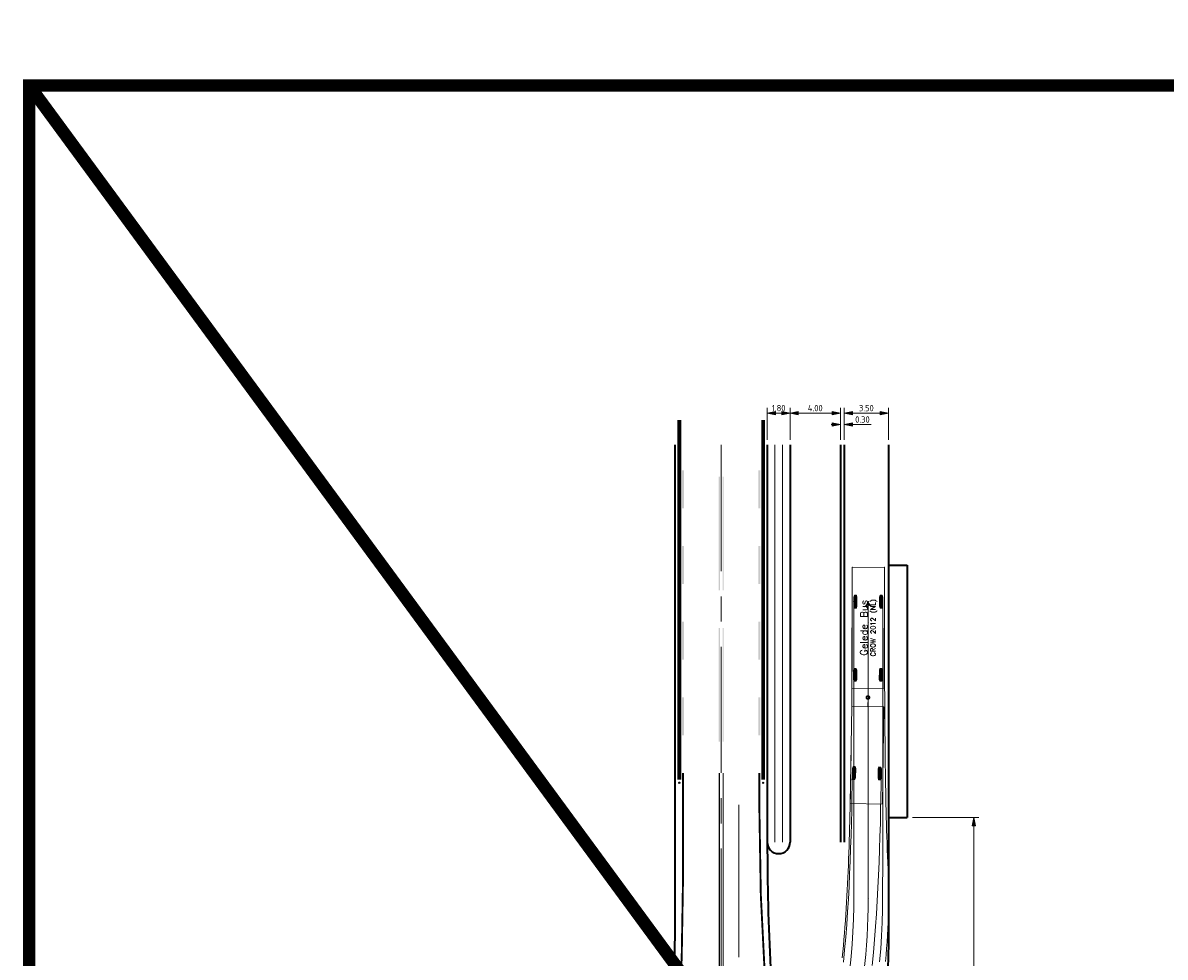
# Model space of a CAD drawing. Header units: metres. Extents: x -699 to 2316, y -1199 to 781.
# Tile 88 of 256: x 951 to 1042, y -535 to -461. Entities that reach past the tile are written whole.
import ezdxf
from ezdxf.enums import TextEntityAlignment as Align

# ---------------------------------------------------------------- set-up
doc = ezdxf.new("R2010")
doc.units = ezdxf.units.M
doc.header["$PDMODE"] = 1
doc.linetypes.add('AM-AS', pattern=[16, 10, -2, 2, -2])
doc.linetypes.add('VW-1-1_STREEP', pattern=[2, 1, -1])
for name, color, linetype, lineweight in [('B-WE-AM-AS-G', 10, 'AM-AS', 18), ('N-WA-IE-MEUBILAIR_WEGMEUBILAIR-S', 7, 'Continuous', 25), ('N-WE-VH-KANTSTROOKVERRUWING-G', 251, 'VW-1-1_STREEP', 18), ('N-WE-VH-KANTVERHARDING-G', 210, 'Continuous', 35), ('N-WE-VW-MARKERING_LANGS_STREEP_DOORGETROKKEN_010-G', 7, 'Continuous', 13), ('N-WE-VW-MARKERING_LANGS_STREEP_DOORGETROKKEN_015-G', 7, 'Continuous', 13), ('X-XX-RC-RIJLIJN', 2, 'Continuous', 5)]:
    doc.layers.add(name, color=color, linetype=linetype, lineweight=lineweight)
doc.layers.add('X-XX-AL-TEKENBLAD_HULPLIJN-G', color=4, linetype='Continuous', lineweight=18, plot=False)
doc.styles.add('NLCS-ISO', font='NLCS-ISO.ttf')
doc.styles.add('NLCS-ISO Standaard', font='NLCS-ISO.ttf')
doc.styles.add('TSText', font='txt.shx')
doc.dimstyles.new('NLCS-M200-T25-Pijl', dxfattribs={"dimtxt": 0.5, "dimasz": 0.375, "dimexe": 0.4, "dimexo": 0.4, "dimgap": 0.14, "dimtad": 1, "dimlfac": -1, "dimzin": 0, "dimdsep": 46, "dimtxsty": 'NLCS-ISO Standaard', "dimblk": 'Pijl', "dimblk1": 'Pijl', "dimblk2": 'Pijl', "dimcen": 2.5, "dimdle": 2, "dimclrd": 256, "dimclre": 256, "dimclrt": 256, "dimadec": 0, "dimazin": 0, "dimtfac": 1, "dimtofl": 0, "dimtmove": 0, "dimatfit": 3, "dimldrblk": 'Pijl', "dimfxl": 1, "dimtolj": 1, "dimtzin": 0, "dimlwd": 18, "dimlwe": 18, "dimarcsym": 0})

# ---------------------------------------------------------------- blocks, each defined once
blk = doc.blocks.new('SIE-WEG_GLASBOLREFLECTOR-SO')
for p, q in [((-0.38, 0), (-0.2, 0)), ((-0.14, 0.14), (-0.26, 0.26)), ((0, 0.2), (0, 0.37)), ((0.14, 0.14), (0.27, 0.26)), ((0.2, 0), (0.37, 0)), ((-0.26, -0.27), (-0.14, -0.14)), ((0, -0.38), (0, -0.2)), ((0.27, -0.27), (0.14, -0.14))]:
    blk.add_line(p, q)
for radius in [0.375, 0.2]:
    blk.add_circle((0, 0), radius)
blk = doc.blocks.new('glasbol')
at = {"layer": 'N-WA-IE-MEUBILAIR_WEGMEUBILAIR-S'}
blk.add_blockref('SIE-WEG_GLASBOLREFLECTOR-SO', (0, 0), dxfattribs=at)
blk = doc.blocks.new('NLCS_Rotondepoot_7.3_R18_1fo')
at = {"layer": 'B-WE-AM-AS-G'}
blk.add_lwpolyline([(-97.279, 0), (0, 0)], dxfattribs=at)
at = {"layer": 'N-WE-VH-KANTSTROOKVERRUWING-G', "ltscale": 0.7, "const_width": 0.3}
for points in [[(-70.747, 3.325), (-99.26, 3.325)], [(-70.747, -3.325), (-99.26, -3.325)]]:
    blk.add_lwpolyline(points, dxfattribs=at)
at = {"layer": 'N-WE-VH-KANTVERHARDING-G'}
blk.add_lwpolyline([(-97.279, 3.65), (-65.782, 3.65, 0.024922), (-45.881, 4.643), (-34.788, 5.752, -0.024922), (-29.813, 6), (-25.456, 6, 0.223888), (-13.885, 11.455, -0.02391), (-12.728, 12.728)], format="xyb", dxfattribs=at)
blk.add_lwpolyline([(-65.77, 3.025), (-65.77, 3.025)], close=True, dxfattribs=at)
at = {"layer": 'N-WE-VH-KANTVERHARDING-G', "flags": 128}
blk.add_lwpolyline([(-12.728, -12.728, -0.040665), (-14.62, -10.5, 0.241531), (-24.367, -5.5), (-29.788, -5.5, -0.024922), (-34.763, -5.252), (-40.856, -4.643, 0.024922), (-60.757, -3.65), (-97.279, -3.65)], format="xyb", dxfattribs=at)
at = {"layer": 'N-WE-VW-MARKERING_LANGS_STREEP_DOORGETROKKEN_010-G'}
for points in [[(-94.763, 0.2), (-85.763, 0.2), (-94.763, 0.1), (-85.763, 0.1)], [(-82.763, 0.2), (-73.763, 0.2), (-82.763, 0.1), (-73.763, 0.1)], [(-94.763, -0.2), (-85.763, -0.2), (-94.763, -0.1), (-85.763, -0.1)], [(-82.763, -0.2), (-73.763, -0.2), (-82.763, -0.1), (-73.763, -0.1)]]:
    blk.add_solid(points, dxfattribs=at)
at = {"layer": 'N-WE-VW-MARKERING_LANGS_STREEP_DOORGETROKKEN_015-G', "const_width": 0.15}
blk.add_lwpolyline([(-71.263, 3.025), (-68.263, 3.025, 0.024922), (-48.363, 4.018), (-34.751, 5.379, -0.024922), (-29.813, 5.625), (-25.456, 5.625, 0.223888), (-13.596, 11.216, -0.02391), (-12.463, 12.463)], format="xyb", dxfattribs=at)
at = {"layer": 'N-WE-VW-MARKERING_LANGS_STREEP_DOORGETROKKEN_015-G', "const_width": 0.1}
for points in [[(-71.263, 0.15), (-49.1, 0.15)], [(-71.263, -0.15), (-49.1, -0.15)]]:
    blk.add_lwpolyline(points, dxfattribs=at)
at = {"layer": 'N-WE-VW-MARKERING_LANGS_STREEP_DOORGETROKKEN_015-G', "const_width": 0.15, "flags": 128}
blk.add_lwpolyline([(-12.463, -12.463, -0.040665), (-14.316, -10.281, 0.241531), (-24.367, -5.125), (-29.788, -5.125, -0.024922), (-34.726, -4.879), (-43.338, -4.018, 0.024922), (-63.238, -3.025), (-71.263, -3.025)], format="xyb", dxfattribs=at)
at = {"layer": 'N-WE-VW-MARKERING_LANGS_STREEP_DOORGETROKKEN_015-G'}
for points in [[(-95.263, 3.1), (-92.263, 3.1), (-95.263, 2.95), (-92.263, 2.95)], [(-89.263, 3.1), (-86.263, 3.1), (-89.263, 2.95), (-86.263, 2.95)], [(-83.263, 3.1), (-80.263, 3.1), (-83.263, 2.95), (-80.263, 2.95)], [(-77.263, 3.1), (-74.263, 3.1), (-77.263, 2.95), (-74.263, 2.95)], [(-95.263, -3.1), (-92.263, -3.1), (-95.263, -2.95), (-92.263, -2.95)], [(-89.263, -3.1), (-86.263, -3.1), (-89.263, -2.95), (-86.263, -2.95)], [(-83.263, -3.1), (-80.263, -3.1), (-83.263, -2.95), (-80.263, -2.95)], [(-77.263, -3.1), (-74.263, -3.1), (-77.263, -2.95), (-74.263, -2.95)]]:
    blk.add_solid(points, dxfattribs=at)
at = {"layer": 'N-WA-IE-MEUBILAIR_WEGMEUBILAIR-S', "xscale": 0.1333333, "yscale": 0.1333333, "zscale": 0.1333333, "rotation": 179.8276844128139}
for p in [(-70.497, 3.325), (-70.498, -3.325)]:
    blk.add_blockref('glasbol', p, dxfattribs=at)
blk = doc.blocks.new('Pijl')
h = blk.add_hatch(color=256)
h.paths.add_polyline_path([(0, 0), (-1.75, 0.35), (-1.75, 0)])
h.paths.add_polyline_path([(-1.75, 0), (-1.75, -0.35), (0, 0)])
for p, q in [((-1.9, 0), (0, 0)), ((0, 0), (-1.75, 0.35)), ((-1.75, 0.35), (-1.75, -0.35)), ((0, 0), (-1.75, -0.35))]:
    blk.add_line(p, q)
blk = doc.blocks.new('*D1071')
at = {"layer": 'Defpoints', "color": 0, "transparency": 16777216}
for p in [(1021.359, -523.997), (1006.609, -591.751), (1026.628, -591.751)]:
    blk.add_point(p, dxfattribs=at)
at = {"layer": 'X-XX-AL-TEKENBLAD_HULPLIJN-G', "lineweight": 18, "transparency": 16777216}
for p, q in [((1021.759, -523.997), (1027.028, -523.997)), ((1026.628, -524.372), (1026.628, -591.376)), ((1007.009, -591.751), (1027.028, -591.751))]:
    blk.add_line(p, q, dxfattribs=at)
at = {"layer": 'X-XX-AL-TEKENBLAD_HULPLIJN-G', "lineweight": 18, "transparency": 16777216, "xscale": 0.375, "yscale": 0.375, "zscale": 0.375}
for p, rotation in [((1026.628, -523.997), 90), ((1026.628, -591.751), 270)]:
    blk.add_blockref('Pijl', p, dxfattribs=dict(at, rotation=rotation))
at = {"layer": 'X-XX-AL-TEKENBLAD_HULPLIJN-G', "transparency": 16777216, "insert": (1026.238, -557.874), "char_height": 0.5, "attachment_point": 5, "rotation": 90, "style": 'NLCS-ISO Standaard'}
blk.add_mtext('\\A1;67.75', dxfattribs=at)
blk = doc.blocks.new('*U1074')
at = {"layer": 'X-XX-AL-TEKENBLAD_HULPLIJN-G', "color": 2, "linetype": 'Continuous', "ltscale": 1.524}
blk.add_circle((0, 0), 0.0127, dxfattribs=at)
blk = doc.blocks.new('*U1076')
at = {"layer": 'X-XX-AL-TEKENBLAD_HULPLIJN-G', "color": 2, "linetype": 'Continuous', "ltscale": 1.524}
blk.add_circle((0, 0), 0.0127, dxfattribs=at)
blk = doc.blocks.new('*U1078')
at = {"layer": 'X-XX-AL-TEKENBLAD_HULPLIJN-G', "color": 5, "linetype": 'Continuous', "ltscale": 1.524}
blk.add_circle((0, 0), 0.0127, dxfattribs=at)
blk = doc.blocks.new('*U1080')
at = {"layer": 'X-XX-AL-TEKENBLAD_HULPLIJN-G', "color": 5, "linetype": 'Continuous', "ltscale": 1.524}
blk.add_circle((0, 0), 0.0127, dxfattribs=at)
blk = doc.blocks.new('*U1086')
at = {"layer": 'X-XX-AL-TEKENBLAD_HULPLIJN-G', "color": 3, "linetype": 'Continuous', "ltscale": 1.524}
blk.add_circle((0, 0), 0.0127, dxfattribs=at)
blk = doc.blocks.new('*U1088')
at = {"layer": 'X-XX-AL-TEKENBLAD_HULPLIJN-G', "color": 3, "linetype": 'Continuous', "ltscale": 1.524}
blk.add_circle((0, 0), 0.0127, dxfattribs=at)
blk = doc.blocks.new('*U1094')
at = {"layer": 'X-XX-AL-TEKENBLAD_HULPLIJN-G', "color": 2, "linetype": 'Continuous', "ltscale": 1.524}
for p, q in [((-5.492, 1.08375), (-6.508, 1.08375)), ((-5.492, 1.02), (-6.508, 1.02)), ((-5.492, 0.95625), (-6.508, 0.95625)), ((-5.492, -0.95625), (-6.508, -0.95625)), ((-5.492, -1.02), (-6.508, -1.02)), ((-5.492, -1.08375), (-6.508, -1.08375))]:
    blk.add_line(p, q, dxfattribs=at)
at = {"layer": 'X-XX-AL-TEKENBLAD_HULPLIJN-G', "color": 7, "linetype": 'Continuous', "ltscale": 1.524}
blk.add_line((0, 0), (-0.73, 0), dxfattribs=at)
at = {"layer": 'X-XX-AL-TEKENBLAD_HULPLIJN-G', "color": 7, "linetype": 'Continuous', "lineweight": 0, "ltscale": 1.524}
blk.add_lwpolyline([(-0.73, 1.275), (-8.43, 1.275), (-8.43, -1.275), (-0.73, -1.275), (-0.73, 1.275), (-0.73, 1.275)], close=True, dxfattribs=at)
at = {"layer": 'X-XX-AL-TEKENBLAD_HULPLIJN-G', "color": 7, "linetype": 'Continuous', "ltscale": 1.524, "flags": 128}
for points in [[(-5.492, 1.09956), (-5.492, 0.94044), (-5.63424, 0.8925), (-6.36576, 0.8925), (-6.508, 0.94044), (-6.508, 1.09956), (-6.36576, 1.1475), (-5.63424, 1.1475)], [(-5.492, -0.94044), (-5.492, -1.09956), (-5.63424, -1.1475), (-6.36576, -1.1475), (-6.508, -1.09956), (-6.508, -0.94044), (-6.36576, -0.8925), (-5.63424, -0.8925)]]:
    blk.add_lwpolyline(points, close=True, dxfattribs=at)
at = {"layer": 'X-XX-AL-TEKENBLAD_HULPLIJN-G', "color": 7, "linetype": 'Continuous', "ltscale": 1.524}
blk.add_circle((0, 0), 0.153, dxfattribs=at)
blk = doc.blocks.new('*U1095')
at = {"layer": 'X-XX-AL-TEKENBLAD_HULPLIJN-G', "color": 2, "linetype": 'Continuous', "ltscale": 1.524}
for p, q in [((-8.012, 1.08375), (-9.028, 1.08375)), ((-8.012, 1.02), (-9.028, 1.02)), ((-8.012, 0.95625), (-9.028, 0.95625)), ((-8.012, -0.95625), (-9.028, -0.95625)), ((-8.012, -1.02), (-9.028, -1.02)), ((-8.012, -1.08375), (-9.028, -1.08375))]:
    blk.add_line(p, q, dxfattribs=at)
at = {"layer": 'X-XX-AL-TEKENBLAD_HULPLIJN-G', "color": 7, "linetype": 'Continuous', "ltscale": 1.524}
blk.add_line((-9.59, 0), (-10.32, 0), dxfattribs=at)
at = {"layer": 'X-XX-AL-TEKENBLAD_HULPLIJN-G', "color": 7, "linetype": 'Continuous', "lineweight": 0, "ltscale": 1.524}
blk.add_lwpolyline([(0, 1.275), (-9.59, 1.275), (-9.59, -1.275), (0, -1.275), (0, 1.275), (0, 1.275)], close=True, dxfattribs=at)
at = {"layer": 'X-XX-AL-TEKENBLAD_HULPLIJN-G', "color": 7, "linetype": 'Continuous', "ltscale": 1.524, "flags": 128}
for points in [[(-8.012, 1.09956), (-8.012, 0.94044), (-8.15424, 0.8925), (-8.88576, 0.8925), (-9.028, 0.94044), (-9.028, 1.09956), (-8.88576, 1.1475), (-8.15424, 1.1475)], [(-8.012, -0.94044), (-8.012, -1.09956), (-8.15424, -1.1475), (-8.88576, -1.1475), (-9.028, -1.09956), (-9.028, -0.94044), (-8.88576, -0.8925), (-8.15424, -0.8925)]]:
    blk.add_lwpolyline(points, close=True, dxfattribs=at)
at = {"layer": 'X-XX-AL-TEKENBLAD_HULPLIJN-G', "color": 7, "linetype": 'Continuous', "ltscale": 1.524}
blk.add_circle((-10.32, 0), 0.1016, dxfattribs=at)
blk = doc.blocks.new('*U1093')
at = {"layer": 'X-XX-AL-TEKENBLAD_HULPLIJN-G', "color": 2, "linetype": 'Continuous', "ltscale": 1.524}
for p, q in [((-1.084, 0.51), (-1.084, -0.506)), ((-1.02, 0.51), (-1.02, -0.506)), ((-0.956, 0.51), (-0.956, -0.506)), ((0.956, 0.506), (0.956, -0.51)), ((1.02, 0.506), (1.02, -0.51)), ((1.084, 0.506), (1.084, -0.51))]:
    blk.add_line(p, q, dxfattribs=at)
at = {"layer": 'X-XX-AL-TEKENBLAD_HULPLIJN-G', "color": 7, "linetype": 'Continuous', "ltscale": 1.524, "flags": 128}
for points in [[(-1.1, 0.51), (-0.94, 0.51), (-0.892, 0.368), (-0.892, -0.364), (-0.94, -0.506), (-1.1, -0.506), (-1.147, -0.364), (-1.147, 0.368)], [(0.94, 0.506), (1.1, 0.506), (1.147, 0.364), (1.147, -0.368), (1.1, -0.51), (0.94, -0.51), (0.892, -0.368), (0.892, 0.364)]]:
    blk.add_lwpolyline(points, close=True, dxfattribs=at)
at = {"layer": 'X-XX-AL-TEKENBLAD_HULPLIJN-G'}
for name, p, rotation in [('*U1095', (0.005, 2.72), 89.88670119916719), ('*U1094', (-0.015, -7.6), 89.12287143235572)]:
    blk.add_blockref(name, p, dxfattribs=dict(at, rotation=rotation))
at = {"layer": 'X-XX-AL-TEKENBLAD_HULPLIJN-G', "color": 4, "style": 'TSText'}
for s, height, p in [('Gelede Bus', 0.5737, (-0.337, -2.074)), ('CROW 2012 (NL)', 0.3825, (0.38, -2.076)), ('(c) 2015 Transoft Solutions, Inc. All rights reserved.', 0.02295, (-0.004, -2.075))]:
    blk.add_text(s, height=height, rotation=89.8867, dxfattribs=at).set_placement(p, align=Align.MIDDLE_CENTER)
blk = doc.blocks.new('*U1105')
at = {"layer": 'X-XX-AL-TEKENBLAD_HULPLIJN-G', "color": 6, "linetype": 'Continuous', "ltscale": 1.524}
blk.add_circle((0, 0), 0.0127, dxfattribs=at)
blk = doc.blocks.new('*U1106')
at = {"layer": 'X-XX-AL-TEKENBLAD_HULPLIJN-G', "color": 6, "linetype": 'Continuous', "ltscale": 1.524}
blk.add_circle((0, 0), 0.0127, dxfattribs=at)
blk = doc.blocks.new('*U1107')
at = {"layer": 'X-XX-AL-TEKENBLAD_HULPLIJN-G', "color": 6, "linetype": 'Continuous', "ltscale": 1.524}
blk.add_circle((0, 0), 0.0127, dxfattribs=at)
blk = doc.blocks.new('*U1108')
at = {"layer": 'X-XX-AL-TEKENBLAD_HULPLIJN-G'}
blk.add_hatch(color=4, dxfattribs=at).paths.add_polyline_path([(0, 0), (-0.349, -0.455), (0, -0.287), (0.349, -0.455)])
blk = doc.blocks.new('*U1072')
at = {"layer": 'X-XX-AL-TEKENBLAD_HULPLIJN-G', "color": 3, "linetype": 'Continuous', "ltscale": 1.524, "flags": 128}
for points in [[(1016.196, -535.136), (1016.244, -534.646), (1016.29, -534.156), (1016.332, -533.666), (1016.373, -533.176), (1016.411, -532.686), (1016.446, -532.196), (1016.48, -531.706), (1016.512, -531.216), (1016.542, -530.726), (1016.57, -530.235), (1016.596, -529.745), (1016.621, -529.255), (1016.645, -528.764), (1016.666, -528.274), (1016.687, -527.783), (1016.706, -527.292), (1016.725, -526.798), (1016.742, -526.303), (1016.758, -525.807), (1016.773, -525.31), (1016.787, -524.811), (1016.8, -524.312), (1016.813, -523.812), (1016.824, -523.311), (1016.835, -522.809), (1016.845, -522.307), (1016.855, -521.804), (1016.864, -521.301), (1016.872, -520.797), (1016.88, -520.293), (1016.887, -519.789), (1016.895, -519.284), (1016.903, -518.779), (1016.911, -518.273), (1016.918, -517.768), (1016.926, -517.262), (1016.934, -516.756), (1016.942, -516.249), (1016.949, -515.743), (1016.957, -515.236), (1016.967, -514.73), (1016.969, -514.223), (1016.97, -513.716), (1016.971, -513.208), (1016.972, -512.701), (1016.973, -512.194), (1016.974, -511.686), (1016.975, -511.179), (1016.976, -510.671), (1016.977, -510.164), (1016.978, -509.656), (1016.979, -509.148), (1016.98, -508.64), (1016.981, -508.133), (1016.982, -507.625), (1016.983, -507.117), (1016.984, -506.609), (1016.985, -506.101), (1016.986, -505.593), (1016.987, -505.085), (1016.988, -504.577), (1016.989, -504.171)], [(1019.617, -535.419), (1019.669, -534.901), (1019.715, -534.383), (1019.755, -533.863), (1019.79, -533.343), (1019.819, -532.822), (1019.843, -532.301), (1019.861, -531.78), (1019.874, -531.258), (1019.882, -530.736), (1019.884, -530.214), (1019.88, -529.691), (1019.871, -529.169), (1019.857, -528.647), (1019.837, -528.124), (1019.813, -527.602), (1019.791, -527.08), (1019.77, -526.559), (1019.751, -526.04), (1019.733, -525.522), (1019.717, -525.004), (1019.702, -524.488), (1019.688, -523.972), (1019.675, -523.457), (1019.664, -522.942), (1019.653, -522.428), (1019.643, -521.915), (1019.634, -521.402), (1019.626, -520.89), (1019.618, -520.377), (1019.611, -519.866), (1019.605, -519.354), (1019.599, -518.843), (1019.593, -518.332), (1019.589, -517.821), (1019.584, -517.311), (1019.58, -516.8), (1019.576, -516.29), (1019.572, -515.78), (1019.569, -515.27), (1019.566, -514.761), (1019.564, -514.251), (1019.561, -513.742), (1019.559, -513.232), (1019.557, -512.723), (1019.555, -512.214), (1019.553, -511.705), (1019.551, -511.196), (1019.55, -510.687), (1019.549, -510.178), (1019.547, -509.669), (1019.546, -509.16), (1019.545, -508.651), (1019.544, -508.143), (1019.543, -507.634), (1019.543, -507.125), (1019.542, -506.617), (1019.541, -506.108), (1019.54, -505.599), (1019.54, -505.091), (1019.539, -504.582), (1019.539, -504.176)]]:
    blk.add_lwpolyline(points, dxfattribs=at)
at = {"layer": 'X-XX-AL-TEKENBLAD_HULPLIJN-G', "color": 2, "linetype": 'Continuous', "ltscale": 1.524, "flags": 128}
for points in [[(1019.16, -535.438), (1019.25, -534.406), (1019.319, -533.373), (1019.367, -532.338), (1019.394, -531.302), (1019.401, -530.266), (1019.403, -529.235), (1019.404, -528.206), (1019.404, -527.178), (1019.405, -526.153), (1019.405, -525.129), (1019.406, -524.106), (1019.406, -523.084), (1019.406, -522.063), (1019.406, -521.043), (1019.406, -520.023), (1019.406, -519.004), (1019.406, -517.985), (1019.406, -516.967), (1019.406, -515.949), (1019.406, -514.931), (1019.406, -513.913), (1019.406, -512.896), (1019.406, -511.878), (1019.406, -510.861), (1019.406, -509.844), (1019.406, -508.827), (1019.406, -507.81), (1019.406, -506.895)], [(1016.8, -536.024), (1016.903, -535.036), (1016.986, -534.047), (1017.048, -533.056), (1017.091, -532.065), (1017.113, -531.073), (1017.116, -530.078), (1017.115, -529.077), (1017.114, -528.073), (1017.113, -527.067), (1017.112, -526.059), (1017.112, -525.05), (1017.112, -524.039), (1017.112, -523.028), (1017.111, -522.016), (1017.111, -521.003), (1017.111, -519.99), (1017.111, -518.976), (1017.111, -517.962), (1017.111, -516.947), (1017.111, -515.932), (1017.111, -514.917), (1017.111, -513.901), (1017.111, -512.886), (1017.111, -511.87), (1017.111, -510.854), (1017.111, -509.838), (1017.111, -508.822), (1017.111, -507.806), (1017.111, -506.891)]]:
    blk.add_lwpolyline(points, dxfattribs=at)
at = {"layer": 'X-XX-AL-TEKENBLAD_HULPLIJN-G', "color": 5, "linetype": 'Continuous', "ltscale": 1.524, "flags": 128}
for points in [[(1018.571, -535.724), (1018.672, -534.702), (1018.762, -533.68), (1018.842, -532.657), (1018.913, -531.635), (1018.975, -530.612), (1019.03, -529.59), (1019.078, -528.569), (1019.121, -527.547), (1019.158, -526.526), (1019.191, -525.506), (1019.219, -524.486), (1019.244, -523.466), (1019.265, -522.446), (1019.284, -521.427), (1019.299, -520.51)], [(1016.289, -535.484), (1016.387, -534.488), (1016.475, -533.489), (1016.553, -532.488), (1016.623, -531.485), (1016.684, -530.48), (1016.738, -529.474), (1016.786, -528.466), (1016.828, -527.458), (1016.864, -526.448), (1016.897, -525.437), (1016.925, -524.425), (1016.949, -523.413), (1016.971, -522.4), (1016.99, -521.387), (1017.004, -520.475)]]:
    blk.add_lwpolyline(points, dxfattribs=at)
at = {"layer": 'X-XX-AL-TEKENBLAD_HULPLIJN-G'}
for name, p in [('*U1093', (1018.259, -506.893)), ('*U1086', (1016.989, -504.171)), ('*U1088', (1019.539, -504.176)), ('*U1074', (1017.111, -506.891)), ('*U1108', (1018.259, -506.893)), ('*U1076', (1019.406, -506.895)), ('*U1078', (1017.004, -520.475)), ('*U1080', (1019.299, -520.51))]:
    blk.add_blockref(name, p, dxfattribs=at)
for name, p, rotation in [('*U1107', (1018.259, -506.893), 89.99999999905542), ('*U1105', (1018.259, -530.477), 89.99999999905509), ('*U1106', (1018.259, -530.477), 89.99999999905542)]:
    blk.add_blockref(name, p, dxfattribs=dict(at, rotation=rotation))
blk = doc.blocks.new('*D1109')
at = {"layer": 'Defpoints', "color": 0, "transparency": 16777216}
for p in [(1012.059, -491.937), (1010.259, -494.472), (1012.059, -494.472)]:
    blk.add_point(p, dxfattribs=at)
at = {"layer": 'X-XX-AL-TEKENBLAD_HULPLIJN-G', "lineweight": 18, "transparency": 16777216}
for p, q in [((1010.259, -494.072), (1010.259, -491.537)), ((1012.059, -494.072), (1012.059, -491.537)), ((1010.634, -491.937), (1011.684, -491.937))]:
    blk.add_line(p, q, dxfattribs=at)
at = {"layer": 'X-XX-AL-TEKENBLAD_HULPLIJN-G', "lineweight": 18, "transparency": 16777216, "xscale": 0.375, "yscale": 0.375, "zscale": 0.375, "rotation": 180}
blk.add_blockref('Pijl', (1010.259, -491.937), dxfattribs=at)
at = {"layer": 'X-XX-AL-TEKENBLAD_HULPLIJN-G', "lineweight": 18, "transparency": 16777216, "xscale": 0.375, "yscale": 0.375, "zscale": 0.375}
blk.add_blockref('Pijl', (1012.059, -491.937), dxfattribs=at)
at = {"layer": 'X-XX-AL-TEKENBLAD_HULPLIJN-G', "transparency": 16777216, "insert": (1011.159, -491.547), "char_height": 0.5, "attachment_point": 5, "style": 'NLCS-ISO Standaard'}
blk.add_mtext('\\A1;1.80', dxfattribs=at)
blk = doc.blocks.new('*D1110')
at = {"layer": 'Defpoints', "color": 0, "transparency": 16777216}
for p in [(1012.059, -491.937), (1012.059, -494.472), (1016.059, -494.472)]:
    blk.add_point(p, dxfattribs=at)
at = {"layer": 'X-XX-AL-TEKENBLAD_HULPLIJN-G', "lineweight": 18, "transparency": 16777216}
for p, q in [((1012.059, -494.072), (1012.059, -491.537)), ((1016.059, -494.072), (1016.059, -491.537)), ((1015.684, -491.937), (1012.434, -491.937))]:
    blk.add_line(p, q, dxfattribs=at)
at = {"layer": 'X-XX-AL-TEKENBLAD_HULPLIJN-G', "lineweight": 18, "transparency": 16777216, "xscale": 0.375, "yscale": 0.375, "zscale": 0.375}
for p, rotation in [((1012.059, -491.937), 179.9999999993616), ((1016.059, -491.937), 359.9999999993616)]:
    blk.add_blockref('Pijl', p, dxfattribs=dict(at, rotation=rotation))
at = {"layer": 'X-XX-AL-TEKENBLAD_HULPLIJN-G', "transparency": 16777216, "insert": (1014.059, -491.547), "char_height": 0.5, "attachment_point": 5, "style": 'NLCS-ISO Standaard'}
blk.add_mtext('\\A1;4.00', dxfattribs=at)
blk = doc.blocks.new('*D1111')
at = {"layer": 'Defpoints', "color": 0, "transparency": 16777216}
for p in [(1019.859, -491.937), (1016.359, -494.472), (1019.859, -494.472)]:
    blk.add_point(p, dxfattribs=at)
at = {"layer": 'X-XX-AL-TEKENBLAD_HULPLIJN-G', "lineweight": 18, "transparency": 16777216}
for p, q in [((1016.359, -494.072), (1016.359, -491.537)), ((1019.859, -494.072), (1019.859, -491.537)), ((1016.734, -491.937), (1019.484, -491.937))]:
    blk.add_line(p, q, dxfattribs=at)
at = {"layer": 'X-XX-AL-TEKENBLAD_HULPLIJN-G', "lineweight": 18, "transparency": 16777216, "xscale": 0.375, "yscale": 0.375, "zscale": 0.375, "rotation": 180}
blk.add_blockref('Pijl', (1016.359, -491.937), dxfattribs=at)
at = {"layer": 'X-XX-AL-TEKENBLAD_HULPLIJN-G', "lineweight": 18, "transparency": 16777216, "xscale": 0.375, "yscale": 0.375, "zscale": 0.375}
blk.add_blockref('Pijl', (1019.859, -491.937), dxfattribs=at)
at = {"layer": 'X-XX-AL-TEKENBLAD_HULPLIJN-G', "transparency": 16777216, "insert": (1018.109, -491.547), "char_height": 0.5, "attachment_point": 5, "style": 'NLCS-ISO Standaard'}
blk.add_mtext('\\A1;3.50', dxfattribs=at)
blk = doc.blocks.new('*D1112')
at = {"layer": 'Defpoints', "color": 0, "transparency": 16777216}
for p in [(1016.359, -492.841), (1016.059, -494.472), (1016.359, -494.472)]:
    blk.add_point(p, dxfattribs=at)
at = {"layer": 'X-XX-AL-TEKENBLAD_HULPLIJN-G', "lineweight": 18, "transparency": 16777216}
for p, q in [((1016.059, -494.072), (1016.059, -492.441)), ((1016.359, -494.072), (1016.359, -492.441)), ((1015.684, -492.841), (1015.309, -492.841)), ((1016.734, -492.841), (1018.489, -492.841))]:
    blk.add_line(p, q, dxfattribs=at)
at = {"layer": 'X-XX-AL-TEKENBLAD_HULPLIJN-G', "lineweight": 18, "transparency": 16777216, "xscale": 0.375, "yscale": 0.375, "zscale": 0.375}
blk.add_blockref('Pijl', (1016.059, -492.841), dxfattribs=at)
at = {"layer": 'X-XX-AL-TEKENBLAD_HULPLIJN-G', "lineweight": 18, "transparency": 16777216, "xscale": 0.375, "yscale": 0.375, "zscale": 0.375, "rotation": 180}
blk.add_blockref('Pijl', (1016.359, -492.841), dxfattribs=at)
at = {"layer": 'X-XX-AL-TEKENBLAD_HULPLIJN-G', "transparency": 16777216, "insert": (1017.799, -492.451), "char_height": 0.5, "attachment_point": 5, "style": 'NLCS-ISO Standaard'}
blk.add_mtext('\\A1;0.30', dxfattribs=at)

msp = doc.modelspace()

# ---------------------------------------------------------------- linework, layer by layer
at = {"const_width": 1}
msp.add_lwpolyline([(951.7474, -711.1164), (1131.8437, -711.1164), (1131.8437, -465.9733), (951.7474, -465.9733)], close=True, dxfattribs=at)
msp.add_lwpolyline([(951.7474, -465.9733), (1131.8437, -711.1164)], dxfattribs=at)
at = {"layer": 'N-WE-VH-KANTVERHARDING-G'}
for p, q in [((1019.8586, -503.9967), (1021.3586, -503.9967)), ((1021.3586, -503.9967), (1021.3586, -523.9967)), ((1019.8586, -523.9967), (1021.3586, -523.9967))]:
    msp.add_line(p, q, dxfattribs=at)
at = {"layer": 'N-WE-VH-KANTVERHARDING-G', "flags": 128}
for points in [[(1012.0586, -494.4717), (1012.0586, -525.9685)], [(1016.0586, -494.4717), (1016.0586, -525.9685)], [(1016.3586, -494.4717), (1016.3586, -525.9685)]]:
    msp.add_lwpolyline(points, dxfattribs=at)
msp.add_lwpolyline([(1019.8586, -494.4717), (1019.8586, -533.9967, -0.0806116), (1017.2928, -549.8081), (1013.3784, -561.5513)], format="xyb", dxfattribs=at)
at = {"layer": 'N-WE-VH-KANTVERHARDING-G'}
msp.add_arc((1011.1586, -525.9685), 0.9, 180, 360, dxfattribs=at)
at = {"layer": 'X-XX-AL-TEKENBLAD_HULPLIJN-G', "flags": 128}
for points in [[(1010.8586, -494.4717), (1010.8586, -525.9685)], [(1011.4586, -494.4717), (1011.4586, -525.9685)]]:
    msp.add_lwpolyline(points, dxfattribs=at)
at = {"layer": 'X-XX-RC-RIJLIJN'}
msp.add_line((1008.0086, -535.0757), (1008.0086, -522.9872), dxfattribs=at)
at = {"layer": 'X-XX-RC-RIJLIJN', "flags": 128}
msp.add_lwpolyline([(995.0297, -603.3294, 0.2705268), (1010.9986, -607.5261, 0.60055), (1016.7193, -581.6694, -0.2194001), (1009.7086, -566.4616, -0.1171696), (1012.9149, -552.9674, 0.1171696), (1018.2586, -530.4769), (1018.2586, -506.893)], format="xyb", dxfattribs=at)

# ---------------------------------------------------------------- block references
at = {"rotation": 270}
msp.add_blockref('NLCS_Rotondepoot_7.3_R18_1fo', (1006.6086, -591.7506), dxfattribs=at)
at = {"layer": 'X-XX-AL-TEKENBLAD_HULPLIJN-G', "linetype": 'Continuous'}
msp.add_blockref('*U1072', (0, 0), dxfattribs=at)

# ---------------------------------------------------------------- texts
at = {"style": 'NLCS-ISO'}
msp.add_text('voorbeeld aantakking parallelweg en bushalte+wachtstrook', height=7.2, rotation=53.696844, dxfattribs=at).set_placement((965.7014, -685.4552))

# ---------------------------------------------------------------- dimensions: what is measured, and where the dimension line sits
at = {"layer": 'X-XX-AL-TEKENBLAD_HULPLIJN-G'}
for base, p1, p2, picture, middle in [((1012.0586, -491.9375), (1010.2586, -494.4717), (1012.0586, -494.4717), '*D1109', (1011.1586, -491.5475)), ((1016.3586, -492.8412), (1016.0586, -494.4717), (1016.3586, -494.4717), '*D1112', (1017.7986, -492.4512))]:
    dim = msp.add_linear_dim(base=base, p1=p1, p2=p2, dimstyle='NLCS-M200-T25-Pijl', dxfattribs=at)
    dim.commit()
    dim.dimension.update_dxf_attribs({"geometry": picture, "text_midpoint": middle})
dim = msp.add_aligned_dim(p1=(1016.0586, -494.4717), p2=(1012.0586, -494.4717), distance=-2.5342, dimstyle='NLCS-M200-T25-Pijl', dxfattribs=at)
dim.commit()
dim.dimension.update_dxf_attribs({"geometry": '*D1110', "text_midpoint": (1014.0586, -491.5475)})
dim = msp.add_linear_dim(base=(1019.8586, -491.9375), p1=(1016.3586, -494.4717), p2=(1019.8586, -494.4717), dimstyle='NLCS-M200-T25-Pijl', override={"dimtmove": 1}, dxfattribs=at)
dim.commit()
dim.dimension.update_dxf_attribs({"geometry": '*D1111', "text_midpoint": (1018.1086, -491.5475)})
dim = msp.add_linear_dim(base=(1026.6284, -591.7506), p1=(1021.3586, -523.9967), p2=(1006.6086, -591.7506), angle=90, dimstyle='NLCS-M200-T25-Pijl', dxfattribs=at)
dim.commit()
dim.dimension.update_dxf_attribs({"geometry": '*D1071', "text_midpoint": (1026.2384, -557.8736)})

doc.saveas('drawing.dxf')
